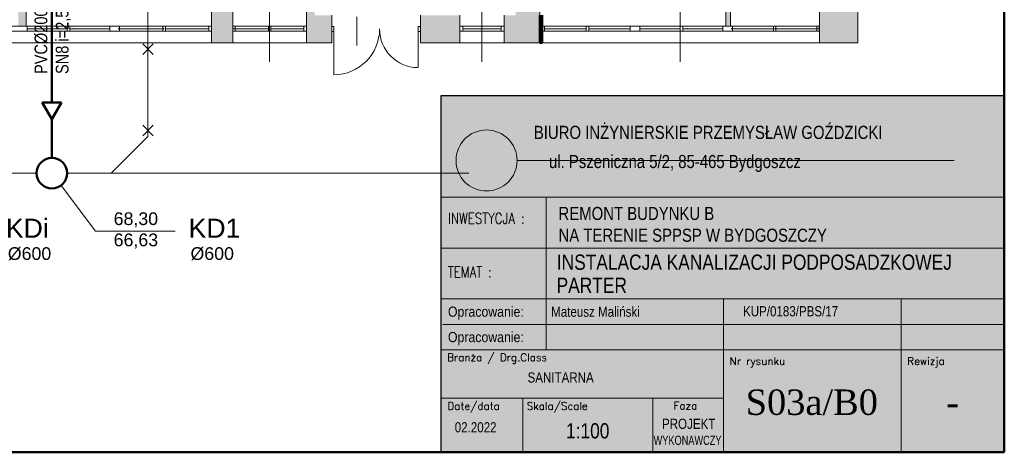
# Model space of a CAD drawing. Header units: millimetres. Extents: x -23540 to 53212, y -37964 to 41185.
# Tile 80 of 203: x -3211 to -1275, y -33095 to -32245. Entities that reach past the tile are written whole.
import ezdxf
from ezdxf.enums import TextEntityAlignment as Align

# ---------------------------------------------------------------- set-up
doc = ezdxf.new("R2010")
doc.units = ezdxf.units.MM
doc.layers.get('0').update_dxf_attribs({"lineweight": 18})
for name, color, linetype, lineweight in [('M_Ramki rysunków', 2, 'Continuous', 18), ('MM_KS', 14, 'Continuous', 50), ('MM_KS_OPISY', 7, 'Continuous', 9), ('PG_WIDOKOWE_CIENKIE', 1, 'Continuous', 18), ('PG_ŚCIANY_DZIAŁOWE', 3, 'Continuous', 18), ('Przekrojowa', 60, 'Continuous', 18), ('TABC', 1, 'Continuous', 18), ('TABELKA', 7, 'Continuous', 18)]:
    doc.layers.add(name, color=color, linetype=linetype, lineweight=lineweight)
doc.styles.add('BIKTS', font='bikromsw.shx', dxfattribs={"width": 0.85})
doc.styles.add('ROMANC', font='times.ttf', dxfattribs={"height": 20})
doc.styles.add('ROMANS', font='bikromsw.shx', dxfattribs={"width": 0.8})
doc.styles.add('SIMPLEX', font='SIMPLEX')
doc.styles.get("Standard").update_dxf_attribs({"font": 'arial.ttf'})

# ---------------------------------------------------------------- blocks, each defined once
blk = doc.blocks.new('A$C38c5ed0e')
at = {"true_color": 0xffffff}
h = blk.add_hatch(color=7, dxfattribs=at)
h.dxf.hatch_style = 1
h.paths.add_polyline_path([(1107.2, 702), (0, 702), (0, 0), (1107.2, 0)])
at = {"layer": 'Przekrojowa', "color": 18, "lineweight": 30, "true_color": 0x000000}
for p, q in [((0, 0), (0, 702)), ((0, 702), (1107.2, 702))]:
    blk.add_line(p, q, dxfattribs=at)
blk = doc.blocks.new('TAB-SP')
at = {"color": 18, "true_color": 0x000000}
for p, q in [((-5536.1, 0), (-5536.1, 3509.8)), ((-5536.1, 3509.8), (0, 3509.8)), ((0, 3509.8), (0, 0)), ((-4506.1, 2008.4), (-4506.1, 2508.4)), ((-5536.1, 2008.4), (0, 2008.4)), ((-4506.1, 1013.7), (-4506.1, 2025)), ((-2760.1, 1508.4), (-2760.1, 531.1)), ((-1013.6, 1508.4), (-1013.6, 1008.4)), ((-5520.2, 1258.4), (0, 1258.4)), ((0, 1008.4), (-5536.1, 1008.4)), ((-4506.1, 1008.4), (-4506.1, 1013.7)), ((-1013.6, 0), (-1013.6, 1008.4)), ((-5536.1, 0), (0, 0))]:
    blk.add_line(p, q, dxfattribs=at)
at = {"color": 18, "linetype": 'Continuous', "true_color": 0x000000}
for p, q in [((0, 2508.4), (-5536.1, 2508.4)), ((0, 1508.4), (-5536.1, 1508.4)), ((-2760.1, 531.1), (-5536.1, 531.1)), ((-4733, 0), (-4733, 531.1)), ((-3456.9, 0), (-3456.9, 531.1)), ((-2760.1, 531.1), (-2760.1, 0))]:
    blk.add_line(p, q, dxfattribs=at)
at = {"color": 18, "true_color": 0x000000, "style": 'ROMANS', "width": 0.711769}
for p, p2 in [((-5470.2, 1333.4), (-4690.7, 1333.4)), ((-5470.2, 1083.4), (-4690.7, 1083.4))]:
    blk.add_text('Opracowanie: ', height=100, dxfattribs=at).set_placement(p, p2, align=Align.FIT)
at = {"color": 18, "true_color": 0x000000, "style": 'BIKTS', "width": 0.85}
for tag, p, height in [('TEMAT1', (-4383.2, 1811.2), 150), ('TEMAT2', (-4383.2, 1591.4), 150), ('PROJEKTOWAł1', (-4383.2, 1336.3), 100), ('UPR.NR1', (-2568.7, 1341.4), 100), ('PROJEKTOWAŁ2', (-4383.2, 1086.3), 100), ('UPR.NR2', (-2568.7, 1091.4), 100), ('BRANżA', (-4783.2, 686.3), 100), ('DATA', (-5403.2, 196.3), 100), ('FAZA', (-3199.1, 242.2), 100), ('SKALA', (-4363.2, 136.3), 150), ('UPR.NR4', (-3378, 72.8), 100)]:
    blk.add_attdef(tag, p, '', height=height, dxfattribs=at)
at = {"color": 18, "true_color": 0x000000, "style": 'ROMANC'}
for tag, p in [('NR', (-2074.9, 367.7)), ('REWIZJA', (-508.5, 367.7))]:
    blk.add_attdef(tag, text='', height=250, dxfattribs=at).set_placement(p, align=Align.CENTER)
at = {"layer": 'TABC', "color": 18, "linetype": 'Continuous', "true_color": 0x000000, "style": 'SIMPLEX'}
for s, height, p in [('Branża / Drg.Class', 74.597, (-5478.3, 896.5)), ('Nr rysunku', 74.6, (-2700.3, 859.2)), ('Rewizja', 74.6, (-953.8, 859.2)), ('Date/data', 74.6, (-5475.1, 418.1)), ('Skala/Scale', 74.597, (-4695.7, 418.1)), ('Faza', 74.6, (-3252.3, 421.3))]:
    blk.add_text(s, height=height, dxfattribs=at).set_placement(p)
at = {"layer": 'TABELKA', "color": 18, "true_color": 0x000000}
for s, height, style, width, p in [('BIURO INŻYNIERSKIE PRZEMYSŁAW GOŹDZICKI', 128.932, 'BIKTS', 0.85, (-4626, 3081.9)), ('ul. Pszeniczna 5/2, 85-465 Bydgoszcz', 128.932, 'BIKTS', 0.85, (-4477.1, 2795.4)), ('INWESTYCJA :', 105.6, 'SIMPLEX', 0.8, (-5470.2, 2248.3)), ('REMONT BUDYNKU B', 128.932, 'BIKTS', 0.85, (-4383.2, 2284.6)), ('NA TERENIE SPPSP W BYDGOSZCZY', 128.932, 'BIKTS', 0.85, (-4383.2, 2070.4)), ('TEMAT :', 105.6, 'SIMPLEX', 0.8, (-5470.2, 1720.8))]:
    blk.add_text(s, height=height, dxfattribs=dict(at, style=style, width=width)).set_placement(p)

msp = doc.modelspace()

# ---------------------------------------------------------------- hatches: boundary and pattern name
at = {"layer": 'PG_ŚCIANY_DZIAŁOWE', "true_color": 0x636466, "transparency": 33554610}
h = msp.add_hatch(color=251, dxfattribs=at)
h.dxf.hatch_style = 1
h.paths.add_polyline_path([(-1374.5, -31621.3), (-1411.4, -31621.3), (-1411.4, -32089.8), (-1585.4, -32089.8), (-1585.4, -31705.8), (-1585.4, -31597.8), (-1707.9, -31597.8), (-1707.9, -31616.3), (-1628.4, -31616.3), (-1628.4, -31826.8), (-1875.9, -31826.8), (-1875.9, -31616.3), (-1808.9, -31616.3), (-1808.9, -31597.8), (-1902.4, -31597.8), (-1902.4, -31616.3), (-1890.4, -31616.3), (-1890.4, -31845.3), (-1628.4, -31845.3), (-1628.4, -32031.3), (-2003.4, -32031.3), (-2003.4, -31616.3), (-2003.4, -31597.8), (-2053.4, -31597.8), (-2053.4, -31613.8), (-2021.9, -31613.8), (-2021.9, -32052.3), (-1822.4, -32052.3), (-1822.4, -32059.3), (-1813.4, -32059.3), (-1813.4, -32052.3), (-1624.4, -32052.3), (-1624.4, -32217.8), (-1637.9, -32217.8), (-1637.9, -32289.8), (-1562.9, -32289.8), (-1562.9, -32135.8), (-1374.5, -32135.8)])
h.paths.add_polyline_path([(-1411.4, -31481.3), (-1374.5, -31481.3), (-1374.5, -31446.8), (-1411.4, -31476.8)])
h = msp.add_hatch(color=251, dxfattribs=at)
h.dxf.hatch_style = 1
h.paths.add_polyline_path([(-3198.4, -31625.8), (-3226.9, -31625.8), (-3226.9, -31640.8), (-3213.4, -31640.8), (-3213.4, -32257.3), (-3198.4, -32257.3)])
h = msp.add_hatch(color=251, dxfattribs=at)
h.dxf.hatch_style = 1
h.paths.add_polyline_path([(-1813.4, -32149.3), (-1822.4, -32149.3), (-1822.4, -32257.3), (-1813.4, -32257.3)])
h = msp.add_hatch(color=251, dxfattribs=at)
h.dxf.hatch_style = 1
h.paths.add_polyline_path([(-2597.4, -32235.8), (-2630.9, -32235.8), (-2630.9, -32183.8), (-2646.9, -32183.8), (-2646.9, -32289.8), (-2597.4, -32289.8)])
h = msp.add_hatch(color=251, dxfattribs=at)
h.dxf.hatch_style = 1
h.paths.add_polyline_path([(-2833.9, -32289.8), (-2791.9, -32289.8), (-2791.9, -32219.8), (-2833.9, -32219.8)])
h = msp.add_hatch(color=251, dxfattribs=at)
h.dxf.hatch_style = 1
h.paths.add_polyline_path([(-2345.4, -32235.8), (-2422.9, -32235.8), (-2422.9, -32289.8), (-2345.4, -32289.8)])
h = msp.add_hatch(color=251, dxfattribs=at)
h.dxf.hatch_style = 1
h.paths.add_polyline_path([(-2188.4, -32235.8), (-2188.4, -32219.8), (-2204.4, -32219.8), (-2235.4, -32219.8), (-2235.4, -32235.8), (-2258.4, -32235.8), (-2258.4, -32289.8), (-2188.4, -32289.8)])

# ---------------------------------------------------------------- linework, layer by layer
at = {"color": 251, "true_color": 0x636466}
for p, q in [((-3198.4, -32257.3), (-3198.4, -31625.8)), ((-1562.9, -32135.8), (-1562.9, -32289.8)), ((-1822.4, -32149.3), (-1822.4, -32257.3)), ((-1813.4, -32149.3), (-1813.4, -32257.3)), ((-2646.9, -32183.8), (-2646.9, -32289.8)), ((-1637.9, -32217.8), (-1637.9, -32289.8)), ((-2833.9, -32219.8), (-2833.9, -32289.8)), ((-2791.9, -32219.8), (-2791.9, -32289.8)), ((-2597.4, -32235.8), (-2597.4, -32289.8)), ((-2422.9, -32235.8), (-2422.9, -32289.8)), ((-2345.4, -32235.8), (-2345.4, -32289.8)), ((-2258.4, -32235.8), (-2258.4, -32289.8)), ((-2188.4, -32219.8), (-2188.4, -32289.8)), ((-3196.4, -32257.3), (-3390.9, -32257.3)), ((-3390.9, -32267.3), (-3196.4, -32267.3)), ((-3198.4, -32267.3), (-2833.9, -32267.3)), ((-3196.4, -32257.3), (-3196.4, -32267.3)), ((-2833.9, -32257.3), (-3196.4, -32257.3)), ((-3117.4, -32262.3), (-3196.4, -32262.3)), ((-3117.4, -32257.3), (-3117.4, -32267.3)), ((-3112.4, -32257.3), (-3117.4, -32257.3)), ((-3112.4, -32257.3), (-3112.4, -32267.3)), ((-3033.4, -32262.3), (-3112.4, -32262.3)), ((-3033.4, -32257.3), (-3033.4, -32267.3)), ((-3014.4, -32257.3), (-3014.4, -32267.3)), ((-2929.2, -32262.3), (-3014.4, -32262.3)), ((-2929.2, -32257.3), (-2929.2, -32267.3)), ((-2924.2, -32257.3), (-2929.2, -32257.3)), ((-2924.2, -32257.3), (-2924.2, -32267.3)), ((-2838.9, -32262.3), (-2924.2, -32262.3)), ((-2838.9, -32257.3), (-2838.9, -32267.3)), ((-2833.9, -32257.3), (-2833.9, -32267.3)), ((-2833.9, -32257.3), (-2833.9, -32267.3)), ((-2791.9, -32257.3), (-2791.9, -32267.3)), ((-2791.9, -32257.3), (-2791.9, -32267.3)), ((-2646.9, -32257.3), (-2791.9, -32257.3)), ((-2791.9, -32267.3), (-2646.9, -32267.3)), ((-2786.9, -32257.3), (-2786.9, -32267.3)), ((-2721.9, -32262.3), (-2786.9, -32262.3)), ((-2721.9, -32267.3), (-2721.9, -32257.3)), ((-2716.9, -32267.3), (-2716.9, -32257.3)), ((-2651.9, -32262.3), (-2716.9, -32262.3)), ((-2651.9, -32257.3), (-2651.9, -32267.3)), ((-2646.9, -32257.3), (-2646.9, -32267.3)), ((-2593.2, -32257.8), (-2597.4, -32257.8)), ((-2593.2, -32267.8), (-2597.4, -32267.8)), ((-2593.2, -32257.8), (-2593.2, -32267.8)), ((-2593.2, -32262.8), (-2593.2, -32352.8)), ((-2503, -32267.8), (-2503.3, -32267.8)), ((-2422.9, -32257.8), (-2427.2, -32257.8)), ((-2427.2, -32257.8), (-2427.2, -32267.8)), ((-2427.2, -32262.8), (-2427.2, -32338.8)), ((-2422.9, -32267.8), (-2427.2, -32267.8)), ((-2345.4, -32257.3), (-2345.4, -32267.3)), ((-2258.4, -32257.3), (-2345.4, -32257.3)), ((-2345.4, -32267.3), (-2258.4, -32267.3)), ((-2339.4, -32257.3), (-2339.4, -32267.3)), ((-2264.4, -32262.3), (-2339.4, -32262.3)), ((-2264.4, -32257.3), (-2264.4, -32267.3)), ((-2258.4, -32257.3), (-2258.4, -32267.3)), ((-2010.2, -32257.3), (-2183.7, -32257.3)), ((-2010.2, -32267.3), (-2183.7, -32267.3)), ((-2178.7, -32257.3), (-2178.7, -32267.3)), ((-2096.9, -32262.3), (-2178.7, -32262.3)), ((-2096.9, -32257.3), (-2096.9, -32267.3)), ((-2091.9, -32257.3), (-2091.9, -32267.3)), ((-2010.2, -32262.3), (-2091.9, -32262.3)), ((-2010.2, -32257.3), (-2010.2, -32267.3)), ((-2010.2, -32267.3), (-2010.2, -32257.3)), ((-2010.2, -32257.3), (-1991.2, -32257.3)), ((-1991.2, -32267.3), (-2010.2, -32267.3)), ((-1813.4, -32257.3), (-1991.2, -32257.3)), ((-1991.2, -32257.3), (-1991.2, -32267.3)), ((-1991.2, -32257.3), (-1991.2, -32267.3)), ((-1912.2, -32262.3), (-1991.2, -32262.3)), ((-1637.9, -32267.3), (-1991.2, -32267.3)), ((-1912.2, -32257.3), (-1912.2, -32267.3)), ((-1907.2, -32257.3), (-1907.2, -32267.3)), ((-1828.2, -32262.3), (-1907.2, -32262.3)), ((-1828.2, -32257.3), (-1828.2, -32267.3)), ((-1637.9, -32257.3), (-1813.4, -32257.3)), ((-1809.2, -32257.3), (-1809.2, -32267.3)), ((-1728.9, -32262.3), (-1809.2, -32262.3)), ((-1728.9, -32257.3), (-1728.9, -32267.3)), ((-1723.9, -32257.3), (-1723.9, -32267.3)), ((-1643.7, -32262.3), (-1723.9, -32262.3)), ((-1643.7, -32257.3), (-1643.7, -32267.3)), ((-1638.7, -32257.3), (-1638.7, -32267.3)), ((-2597.4, -32289.8), (-4058.4, -32289.8)), ((-1637.9, -32289.8), (-2422.9, -32289.8))]:
    msp.add_line(p, q, dxfattribs=at)
at = {"color": 251, "lineweight": 20, "true_color": 0x636466}
for p, q in [((-2719.4, -32327.7), (-2719.4, -32226.7)), ((-2301.9, -32327.7), (-2301.9, -32226.7)), ((-1912, -32327.7), (-1912, -32226.7)), ((-1723.9, -32257.3), (-1728.9, -32257.3)), ((-1637.9, -32289.8), (-1562.9, -32289.8))]:
    msp.add_line(p, q, dxfattribs=at)
at = {"color": 251, "true_color": 0x636466, "extrusion": (0, 0, -1)}
for p, q in [((-2548.2, -32295.4), (-2548.2, -32238.9)), ((-2593.2, -32262.8), (-2593.2, -32352.8))]:
    msp.add_line(p, q, dxfattribs=at)
msp.add_arc((2593.2, -32262.8), 90, 180, 270, dxfattribs=at)
at = {"color": 251, "true_color": 0x636466}
msp.add_arc((-2427.2, -32262.8), 76, 180, 269.2145, dxfattribs=at)
for p in [(-3195.9, -32262.3), (-3104.8, -32262.3), (-3104.8, -32262.3), (-3104.8, -32262.3), (-3104.8, -32262.3), (-3104.8, -32262.3), (-3016.2, -32262.3), (-3016.2, -32262.3), (-3016.2, -32262.3), (-3016.2, -32262.3), (-3016.2, -32262.3), (-2927.5, -32262.3), (-2927.5, -32262.3), (-2927.5, -32262.3), (-2927.5, -32262.3), (-2927.5, -32262.3), (-2789.4, -32262.3), (-2010.9, -32262.3), (-2010.9, -32262.3), (-2010.9, -32262.3), (-2010.9, -32262.3), (-1897.2, -32262.3), (-1897.2, -32262.3), (-1897.2, -32262.3), (-1897.2, -32262.3), (-1810.9, -32262.3), (-1810.9, -32262.3), (-1810.9, -32262.3), (-1810.9, -32262.3), (-1725.7, -32262.3), (-1725.7, -32262.3), (-1725.7, -32262.3), (-1725.7, -32262.3), (-1641.2, -32262.3), (-1641.2, -32262.3), (-1641.2, -32262.3), (-1641.2, -32262.3)]:
    msp.add_point(p, dxfattribs=at)
at = {"layer": 'M_Ramki rysunków', "color": 18, "lineweight": 50, "true_color": 0x000000}
for p, q in [((-1274.7, -28995.4), (-1274.7, -33095.4)), ((-1274.7, -33095.4), (-4094.7, -33095.4))]:
    msp.add_line(p, q, dxfattribs=at)
at = {"layer": 'MM_KS'}
for p, q in [((-3147.6, -32100.4), (-3147.6, -32407.1)), ((-3128.6, -32407.1), (-3166.7, -32407.1)), ((-3166.7, -32407.1), (-3147.6, -32440.1)), ((-3147.6, -32440.1), (-3128.6, -32407.1)), ((-3147.6, -32440.1), (-3147.6, -32516.4))]:
    msp.add_line(p, q, dxfattribs=at)
msp.add_circle((-3147.6, -32546.4), 30, dxfattribs=at)
at = {"layer": 'MM_KS_OPISY'}
for q in [(-3129.6, -32570.4), (-2905.1, -32660.7)]:
    msp.add_line((-3061.7, -32660.7), q, dxfattribs=at)
at = {"layer": 'PG_WIDOKOWE_CIENKIE', "color": 251, "lineweight": 50, "true_color": 0x636466}
for p, q in [((-2188.4, -32289.8), (-2188.4, -32235.8)), ((-2183.7, -32235.8), (-2183.7, -32289.8)), ((-2183.7, -32257.3), (-2183.7, -32267.3)), ((-2183.7, -32289.8), (-2188.4, -32289.8))]:
    msp.add_line(p, q, dxfattribs=at)
at = {"layer": 'Przekrojowa'}
for p, q in [((-2958.6, -30896.9), (-2958.6, -32474.2)), ((-2958.6, -32474.2), (-3030.9, -32546.4)), ((-1373.6, -32521.4), (-2232.9, -32521.4)), ((-3177.6, -32546.4), (-3446.9, -32546.4)), ((-2327.9, -32546.4), (-3117.6, -32546.4))]:
    msp.add_line(p, q, dxfattribs=at)
at = {"layer": 'Przekrojowa', "color": 1}
for p, q in [((-2969, -32312.8), (-2948.3, -32292)), ((-2948.3, -32312.8), (-2969, -32292)), ((-2969, -32472.7), (-2948.3, -32451.9)), ((-2948.3, -32472.7), (-2969, -32451.9))]:
    msp.add_line(p, q, dxfattribs=at)
at = {"layer": 'Przekrojowa'}
msp.add_circle((-2292.9, -32521.4), 60, dxfattribs=at)

# ---------------------------------------------------------------- block references
at = {"color": 18, "true_color": 0x000000}
ref = msp.add_blockref('TAB-SP', (-1274.7, -33095.4), dxfattribs=dict(at, xscale=0.1999999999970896, yscale=0.1999999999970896, zscale=0.1999999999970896))
ref.add_attrib('TEMAT1', 'INSTALACJA KANALIZACJI PODPOSADZKOWEJ', (-2154.7, -32736.4), dxfattribs={"color": 250, "height": 30, "style": 'BIKTS', "width": 0.85})
ref.add_attrib('TEMAT2', 'PARTER', (-2155.1, -32781.8), dxfattribs={"color": 250, "height": 30, "style": 'BIKTS', "width": 0.85})
ref.add_attrib('PROJEKTOWAł2', 'Mateusz Maliński', (-2165.9, -32828.8), dxfattribs={"color": 250, "height": 20, "style": 'BIKTS', "width": 0.85})
ref.add_attrib('UPR.NR2', 'KUP/0183/PBS/17', (-1788.5, -32827.9), dxfattribs={"color": 250, "height": 20, "style": 'BIKTS', "width": 0.85})
ref.add_attrib('UPR.NR4', 'WYKONAWCZY', (-1964.3, -33080.7), dxfattribs={"color": 250, "height": 18, "style": 'BIKTS', "width": 0.75})
ref.add_attrib('BRANżA', 'SANITARNA', (-2212.2, -32958.1), dxfattribs={"color": 250, "height": 20, "style": 'BIKTS', "width": 0.85})
ref.add_attrib('DATA', '02.2022', (-2355.4, -33056.1), dxfattribs={"color": 250, "height": 20, "style": 'BIKTS', "width": 0.85})
ref.add_attrib('SKALA', '1:100', (-2136.6, -33068.1), dxfattribs={"color": 250, "height": 30, "style": 'BIKTS', "width": 0.85})
ref.add_attrib('FAZA', 'PROJEKT ', (-1947.8, -33049.3), dxfattribs={"color": 250, "height": 20, "style": 'BIKTS', "width": 0.85})
ref.add_attrib('NR', 'S03a/B0', dxfattribs={"color": 250, "height": 50, "style": 'ROMANC'}).set_placement((-1653.3, -33021.8), align=Align.CENTER)
ref.add_attrib('REWIZJA', '-', dxfattribs={"color": 250, "height": 50, "style": 'ROMANC'}).set_placement((-1376.4, -33021.8), align=Align.CENTER)
at = {"layer": 'PG_WIDOKOWE_CIENKIE', "color": 6, "lineweight": 30}
msp.add_blockref('A$C38c5ed0e', (-2382, -33095.4), dxfattribs=at)

# ---------------------------------------------------------------- texts
at = {"layer": 'MM_KS_OPISY', "insert": (-3181.6, -32351.3), "char_height": 25, "attachment_point": 1, "rotation": 90}
msp.add_mtext_dynamic_manual_height_columns('{\\fArial Narrow|b0|i0|c238|p34;PVC%%C200\\PSN8 i=2,5%}', width=169.595, gutter_width=1, heights=[0], dxfattribs=at)
at = {"layer": 'MM_KS_OPISY', "char_height": 25, "width": 315.986, "attachment_point": 1}
for s, insert in [('68,30\\P66,63', (-3026.1, -32623.4)), ('%%C600', (-3234.3, -32692)), ('%%C600', (-2875, -32692))]:
    msp.add_mtext(s, dxfattribs=dict(at, insert=insert))
at = {"layer": 'MM_KS_OPISY', "char_height": 37.5, "attachment_point": 1}
for s, insert in [('KDi', (-3238.1, -32635.9)), ('KD1', (-2878.8, -32635.9))]:
    msp.add_mtext_dynamic_manual_height_columns(s, width=6.32, gutter_width=1, heights=[0], dxfattribs=dict(at, insert=insert))

doc.saveas('drawing.dxf')
